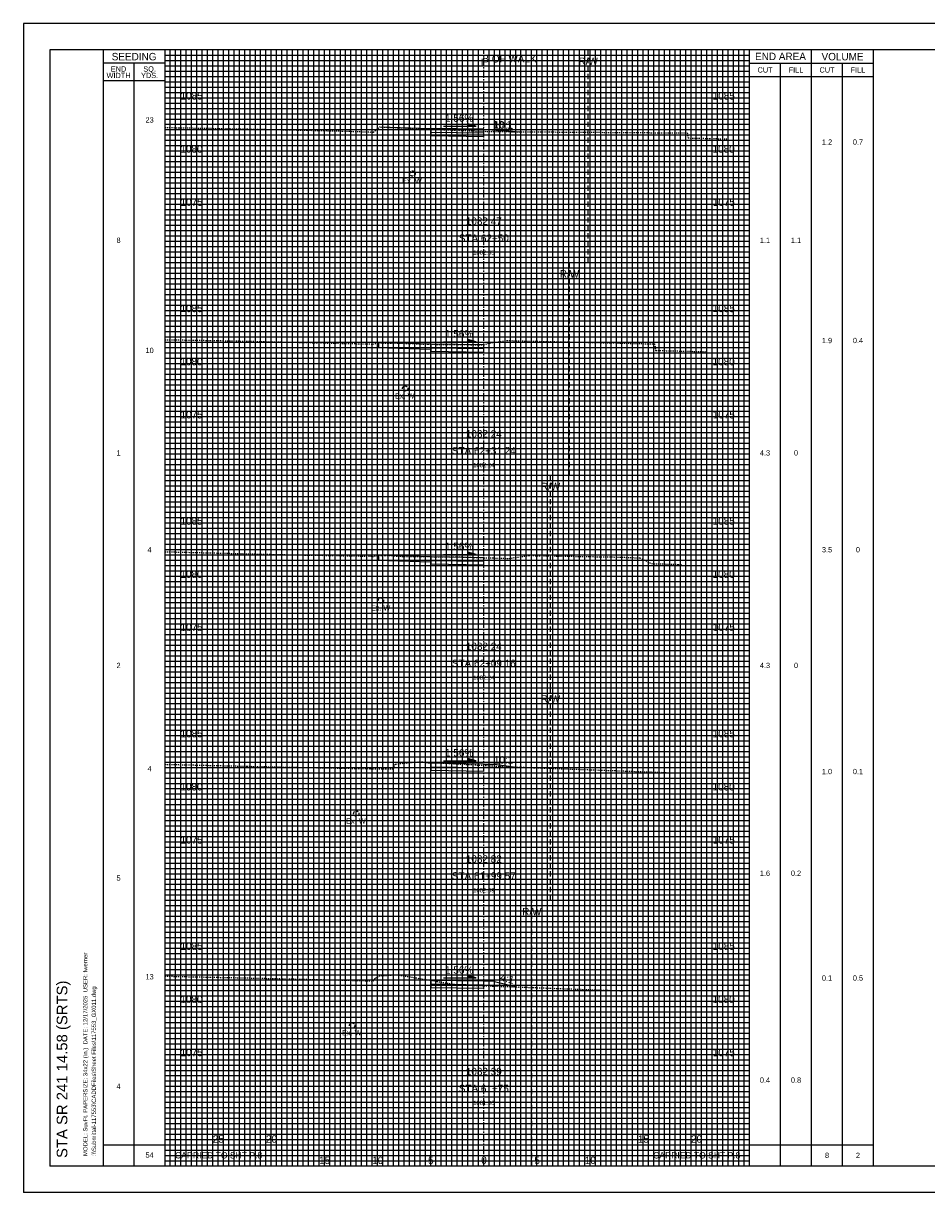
# Model space of a CAD drawing. Header units: feet. Extents: x 510 to 680, y 140 to 250.
# Tile 1 of 3: x 510 to 595, y 140 to 250. Entities that reach past the tile are written whole.
import ezdxf
from ezdxf.enums import TextEntityAlignment as Align

# ---------------------------------------------------------------- set-up
doc = ezdxf.new("R2010")
doc.units = ezdxf.units.FT
doc.header["$MEASUREMENT"] = 0
for name, pattern in [('CENTER2', [1.125, 0.75, -0.125, 0.125, -0.125]), ('DASHED', [0.75, 0.5, -0.25]), ('DASHED2', [0.375, 0.25, -0.125]), ('DGN Style 4', [0.027369, 0.013684, -0.006842, 0, -0.006842]), ('OhDOT_USTN2', [0.11, 0.069, -0.041]), ('waterex', [0])]:
    doc.linetypes.add(name, pattern=pattern)
for name, color, linetype in [('CL_P_Construction', 7, 'DGN Style 4'), ('SH_Border', 7, 'Continuous'), ('SH_Data', 7, 'Continuous'), ('SH_Text', 7, 'Continuous'), ('UT_X_Water', 133, 'waterex'), ('XS_P_Annotation', 7, 'Continuous'), ('XS_P_Finished_Grade', 3, 'Continuous'), ('XS_P_Pavt_Surface', 251, 'Continuous'), ('XS_P_Subgrade', 4, 'Continuous'), ('XS_P_Text_Info', 7, 'Continuous'), ('XS_X_Ground_Line', 3, 'OhDOT_USTN2')]:
    doc.layers.add(name, color=color, linetype=linetype)
doc.layers.add('RW_X_Right_of_Way', color=7, linetype='Continuous', lineweight=25)
doc.layers.add('SH_Major_Grid_Line', color=254, linetype='Continuous', transparency=0.3)
doc.layers.add('SH_Minor_Grid_Line', color=252, linetype='Continuous', transparency=0.5)
doc.styles.add('OHDOTSymbols', font='arial.ttf')
doc.styles.add('Slanted-Normal', font='font31.shx', dxfattribs={"height": 0.12})
doc.styles.get("Standard").update_dxf_attribs({"font": 'arial.ttf'})
doc.styles.add('Straight-Normal', font='font30.shx', dxfattribs={"height": 0.1})

msp = doc.modelspace()

# ---------------------------------------------------------------- linework, layer by layer
at = {"layer": 'CL_P_Construction', "linetype": 'CENTER2'}
msp.add_line((553.22, 142.94), (553.22, 247.94), dxfattribs=at)
at = {"layer": 'RW_X_Right_of_Way', "linetype": 'DASHED'}
for p, q in [((563.04, 227.94), (563.04, 247.94)), ((561.28, 207.94), (561.28, 227.94)), ((559.5, 187.94), (559.5, 207.94)), ((559.5, 167.94), (559.5, 187.94)), ((557.74, 142.94), (557.74, 167.94))]:
    msp.add_line(p, q, dxfattribs=at)
at = {"layer": 'SH_Border'}
for p, q in [((679.89, 250.44), (509.89, 250.44)), ((509.89, 250.44), (509.89, 140.44)), ((677.39, 247.94), (512.39, 247.94)), ((512.39, 247.94), (512.39, 142.94)), ((517.39, 247.94), (517.39, 142.94)), ((677.39, 142.94), (512.39, 142.94)), ((679.89, 140.44), (509.89, 140.44))]:
    msp.add_line(p, q, dxfattribs=at)
at = {"layer": 'SH_Data', "color": 7, "linetype": 'Continuous'}
for p, q in [((523.22, 142.94), (523.22, 247.94)), ((578.22, 142.94), (578.22, 247.94)), ((584.06, 142.94), (584.06, 247.94)), ((589.89, 142.94), (589.89, 247.94)), ((523.22, 246.69), (517.39, 246.69)), ((520.31, 142.94), (520.31, 246.69)), ((578.22, 246.69), (589.89, 246.69)), ((581.14, 142.94), (581.14, 246.69)), ((586.98, 142.94), (586.98, 246.69)), ((578.22, 245.44), (589.89, 245.44)), ((523.22, 245.02), (517.39, 245.02)), ((517.39, 144.94), (523.22, 144.94)), ((523.22, 144.94), (533.22, 144.94)), ((533.22, 142.94), (533.22, 144.94)), ((568.22, 144.94), (578.22, 144.94)), ((578.22, 144.94), (589.89, 144.94))]:
    msp.add_line(p, q, dxfattribs=at)
msp.add_lwpolyline([(568.22, 142.94), (568.22, 144.94)], dxfattribs=at)
at = {"layer": 'SH_Major_Grid_Line', "color": 254, "linetype": 'Continuous'}
for p, q in [((528.22, 142.94), (528.22, 247.94)), ((533.22, 142.94), (533.22, 247.94)), ((538.22, 142.94), (538.22, 247.94)), ((543.22, 142.94), (543.22, 247.94)), ((548.22, 142.94), (548.22, 247.94)), ((558.22, 142.94), (558.22, 247.94)), ((563.22, 142.94), (563.22, 247.94)), ((568.22, 142.94), (568.22, 247.94)), ((573.22, 142.94), (573.22, 247.94)), ((523.22, 242.94), (578.22, 242.94)), ((523.22, 237.94), (578.22, 237.94)), ((523.22, 232.94), (578.22, 232.94)), ((523.22, 227.94), (578.22, 227.94)), ((523.22, 222.94), (578.22, 222.94)), ((523.22, 217.94), (578.22, 217.94)), ((523.22, 212.94), (578.22, 212.94)), ((523.22, 207.94), (578.22, 207.94)), ((523.22, 202.94), (578.22, 202.94)), ((523.22, 197.94), (578.22, 197.94)), ((523.22, 192.94), (578.22, 192.94)), ((523.22, 187.94), (578.22, 187.94)), ((523.22, 182.94), (578.22, 182.94)), ((523.22, 177.94), (578.22, 177.94)), ((523.22, 172.94), (578.22, 172.94)), ((523.22, 167.94), (578.22, 167.94)), ((523.22, 162.94), (578.22, 162.94)), ((523.22, 157.94), (578.22, 157.94)), ((523.22, 152.94), (578.22, 152.94)), ((523.22, 147.94), (578.22, 147.94))]:
    msp.add_line(p, q, dxfattribs=at)
at = {"layer": 'SH_Minor_Grid_Line', "color": 252, "linetype": 'Continuous'}
for p, q in [((523.72, 142.94), (523.72, 247.94)), ((524.22, 142.94), (524.22, 247.94)), ((524.72, 142.94), (524.72, 247.94)), ((525.22, 142.94), (525.22, 247.94)), ((525.72, 142.94), (525.72, 247.94)), ((526.22, 142.94), (526.22, 247.94)), ((526.72, 142.94), (526.72, 247.94)), ((527.22, 142.94), (527.22, 247.94)), ((527.72, 142.94), (527.72, 247.94)), ((528.72, 142.94), (528.72, 247.94)), ((529.22, 142.94), (529.22, 247.94)), ((529.72, 142.94), (529.72, 247.94)), ((530.22, 142.94), (530.22, 247.94)), ((530.72, 142.94), (530.72, 247.94)), ((531.22, 142.94), (531.22, 247.94)), ((531.72, 142.94), (531.72, 247.94)), ((532.22, 142.94), (532.22, 247.94)), ((532.72, 142.94), (532.72, 247.94)), ((533.72, 142.94), (533.72, 247.94)), ((534.22, 142.94), (534.22, 247.94)), ((534.72, 142.94), (534.72, 247.94)), ((535.22, 142.94), (535.22, 247.94)), ((535.72, 142.94), (535.72, 247.94)), ((536.22, 142.94), (536.22, 247.94)), ((536.72, 142.94), (536.72, 247.94)), ((537.22, 142.94), (537.22, 247.94)), ((537.72, 142.94), (537.72, 247.94)), ((538.72, 142.94), (538.72, 247.94)), ((539.22, 142.94), (539.22, 247.94)), ((539.72, 142.94), (539.72, 247.94)), ((540.22, 142.94), (540.22, 247.94)), ((540.72, 142.94), (540.72, 247.94)), ((541.22, 142.94), (541.22, 247.94)), ((541.72, 142.94), (541.72, 247.94)), ((542.22, 142.94), (542.22, 247.94)), ((542.72, 142.94), (542.72, 247.94)), ((543.72, 142.94), (543.72, 247.94)), ((544.22, 142.94), (544.22, 247.94)), ((544.72, 142.94), (544.72, 247.94)), ((545.22, 142.94), (545.22, 247.94)), ((545.72, 142.94), (545.72, 247.94)), ((546.22, 142.94), (546.22, 247.94)), ((546.72, 142.94), (546.72, 247.94)), ((547.22, 142.94), (547.22, 247.94)), ((547.72, 142.94), (547.72, 247.94)), ((548.72, 142.94), (548.72, 247.94)), ((549.22, 142.94), (549.22, 247.94)), ((549.72, 142.94), (549.72, 247.94)), ((550.22, 142.94), (550.22, 247.94)), ((550.72, 142.94), (550.72, 247.94)), ((551.22, 142.94), (551.22, 247.94)), ((551.72, 142.94), (551.72, 247.94)), ((552.22, 142.94), (552.22, 247.94)), ((552.72, 142.94), (552.72, 247.94)), ((553.72, 142.94), (553.72, 247.94)), ((554.22, 142.94), (554.22, 247.94)), ((554.72, 142.94), (554.72, 247.94)), ((555.22, 142.94), (555.22, 247.94)), ((555.72, 142.94), (555.72, 247.94)), ((556.22, 142.94), (556.22, 247.94)), ((556.72, 142.94), (556.72, 247.94)), ((557.22, 142.94), (557.22, 247.94)), ((557.72, 142.94), (557.72, 247.94)), ((558.72, 142.94), (558.72, 247.94)), ((559.22, 142.94), (559.22, 247.94)), ((559.72, 142.94), (559.72, 247.94)), ((560.22, 142.94), (560.22, 247.94)), ((560.72, 142.94), (560.72, 247.94)), ((561.22, 142.94), (561.22, 247.94)), ((561.72, 142.94), (561.72, 247.94)), ((562.22, 142.94), (562.22, 247.94)), ((562.72, 142.94), (562.72, 247.94)), ((563.72, 142.94), (563.72, 247.94)), ((564.22, 142.94), (564.22, 247.94)), ((564.72, 142.94), (564.72, 247.94)), ((565.22, 142.94), (565.22, 247.94)), ((565.72, 142.94), (565.72, 247.94)), ((566.22, 142.94), (566.22, 247.94)), ((566.72, 142.94), (566.72, 247.94)), ((567.22, 142.94), (567.22, 247.94)), ((567.72, 142.94), (567.72, 247.94)), ((568.72, 142.94), (568.72, 247.94)), ((569.22, 142.94), (569.22, 247.94)), ((569.72, 142.94), (569.72, 247.94)), ((570.22, 142.94), (570.22, 247.94)), ((570.72, 142.94), (570.72, 247.94)), ((571.22, 142.94), (571.22, 247.94)), ((571.72, 142.94), (571.72, 247.94)), ((572.22, 142.94), (572.22, 247.94)), ((572.72, 142.94), (572.72, 247.94)), ((573.72, 142.94), (573.72, 247.94)), ((574.22, 142.94), (574.22, 247.94)), ((574.72, 142.94), (574.72, 247.94)), ((575.22, 142.94), (575.22, 247.94)), ((575.72, 142.94), (575.72, 247.94)), ((576.22, 142.94), (576.22, 247.94)), ((576.72, 142.94), (576.72, 247.94)), ((577.22, 142.94), (577.22, 247.94)), ((577.72, 142.94), (577.72, 247.94)), ((523.22, 247.44), (578.22, 247.44)), ((523.22, 246.94), (578.22, 246.94)), ((523.22, 246.44), (578.22, 246.44)), ((523.22, 245.94), (578.22, 245.94)), ((523.22, 245.44), (578.22, 245.44)), ((523.22, 244.94), (578.22, 244.94)), ((523.22, 244.44), (578.22, 244.44)), ((523.22, 243.94), (578.22, 243.94)), ((523.22, 243.44), (578.22, 243.44)), ((523.22, 242.44), (578.22, 242.44)), ((523.22, 241.94), (578.22, 241.94)), ((523.22, 241.44), (578.22, 241.44)), ((523.22, 240.94), (578.22, 240.94)), ((523.22, 240.44), (578.22, 240.44)), ((523.22, 239.94), (578.22, 239.94)), ((523.22, 239.44), (578.22, 239.44)), ((523.22, 238.94), (578.22, 238.94)), ((523.22, 238.44), (578.22, 238.44)), ((523.22, 237.44), (578.22, 237.44)), ((523.22, 236.94), (578.22, 236.94)), ((523.22, 236.44), (578.22, 236.44)), ((523.22, 235.94), (578.22, 235.94)), ((523.22, 235.44), (578.22, 235.44)), ((523.22, 234.94), (578.22, 234.94)), ((523.22, 234.44), (578.22, 234.44)), ((523.22, 233.94), (578.22, 233.94)), ((523.22, 233.44), (578.22, 233.44)), ((523.22, 232.44), (578.22, 232.44)), ((523.22, 231.94), (578.22, 231.94)), ((523.22, 231.44), (578.22, 231.44)), ((523.22, 230.94), (578.22, 230.94)), ((523.22, 230.44), (578.22, 230.44)), ((523.22, 229.94), (578.22, 229.94)), ((523.22, 229.44), (578.22, 229.44)), ((523.22, 228.94), (578.22, 228.94)), ((523.22, 228.44), (578.22, 228.44)), ((523.22, 227.44), (578.22, 227.44)), ((523.22, 226.94), (578.22, 226.94)), ((523.22, 226.44), (578.22, 226.44)), ((523.22, 225.94), (578.22, 225.94)), ((523.22, 225.44), (578.22, 225.44)), ((523.22, 224.94), (578.22, 224.94)), ((523.22, 224.44), (578.22, 224.44)), ((523.22, 223.94), (578.22, 223.94)), ((523.22, 223.44), (578.22, 223.44)), ((523.22, 222.44), (578.22, 222.44)), ((523.22, 221.94), (578.22, 221.94)), ((523.22, 221.44), (578.22, 221.44)), ((523.22, 220.94), (578.22, 220.94)), ((523.22, 220.44), (578.22, 220.44)), ((523.22, 219.94), (578.22, 219.94)), ((523.22, 219.44), (578.22, 219.44)), ((523.22, 218.94), (578.22, 218.94)), ((523.22, 218.44), (578.22, 218.44)), ((523.22, 217.44), (578.22, 217.44)), ((523.22, 216.94), (578.22, 216.94)), ((523.22, 216.44), (578.22, 216.44)), ((523.22, 215.94), (578.22, 215.94)), ((523.22, 215.44), (578.22, 215.44)), ((523.22, 214.94), (578.22, 214.94)), ((523.22, 214.44), (578.22, 214.44)), ((523.22, 213.94), (578.22, 213.94)), ((523.22, 213.44), (578.22, 213.44)), ((523.22, 212.44), (578.22, 212.44)), ((523.22, 211.94), (578.22, 211.94)), ((523.22, 211.44), (578.22, 211.44)), ((523.22, 210.94), (578.22, 210.94)), ((523.22, 210.44), (578.22, 210.44)), ((523.22, 209.94), (578.22, 209.94)), ((523.22, 209.44), (578.22, 209.44)), ((523.22, 208.94), (578.22, 208.94)), ((523.22, 208.44), (578.22, 208.44)), ((523.22, 207.44), (578.22, 207.44)), ((523.22, 206.94), (578.22, 206.94)), ((523.22, 206.44), (578.22, 206.44)), ((523.22, 205.94), (578.22, 205.94)), ((523.22, 205.44), (578.22, 205.44)), ((523.22, 204.94), (578.22, 204.94)), ((523.22, 204.44), (578.22, 204.44)), ((523.22, 203.94), (578.22, 203.94)), ((523.22, 203.44), (578.22, 203.44)), ((523.22, 202.44), (578.22, 202.44)), ((523.22, 201.94), (578.22, 201.94)), ((523.22, 201.44), (578.22, 201.44)), ((523.22, 200.94), (578.22, 200.94)), ((523.22, 200.44), (578.22, 200.44)), ((523.22, 199.94), (578.22, 199.94)), ((523.22, 199.44), (578.22, 199.44)), ((523.22, 198.94), (578.22, 198.94)), ((523.22, 198.44), (578.22, 198.44)), ((523.22, 197.44), (578.22, 197.44)), ((523.22, 196.94), (578.22, 196.94)), ((523.22, 196.44), (578.22, 196.44)), ((523.22, 195.94), (578.22, 195.94)), ((523.22, 195.44), (578.22, 195.44)), ((523.22, 194.94), (578.22, 194.94)), ((523.22, 194.44), (578.22, 194.44)), ((523.22, 193.94), (578.22, 193.94)), ((523.22, 193.44), (578.22, 193.44)), ((523.22, 192.44), (578.22, 192.44)), ((523.22, 191.94), (578.22, 191.94)), ((523.22, 191.44), (578.22, 191.44)), ((523.22, 190.94), (578.22, 190.94)), ((523.22, 190.44), (578.22, 190.44)), ((523.22, 189.94), (578.22, 189.94)), ((523.22, 189.44), (578.22, 189.44)), ((523.22, 188.94), (578.22, 188.94)), ((523.22, 188.44), (578.22, 188.44)), ((523.22, 187.44), (578.22, 187.44)), ((523.22, 186.94), (578.22, 186.94)), ((523.22, 186.44), (578.22, 186.44)), ((523.22, 185.94), (578.22, 185.94)), ((523.22, 185.44), (578.22, 185.44)), ((523.22, 184.94), (578.22, 184.94)), ((523.22, 184.44), (578.22, 184.44)), ((523.22, 183.94), (578.22, 183.94)), ((523.22, 183.44), (578.22, 183.44)), ((523.22, 182.44), (578.22, 182.44)), ((523.22, 181.94), (578.22, 181.94)), ((523.22, 181.44), (578.22, 181.44)), ((523.22, 180.94), (578.22, 180.94)), ((523.22, 180.44), (578.22, 180.44)), ((523.22, 179.94), (578.22, 179.94)), ((523.22, 179.44), (578.22, 179.44)), ((523.22, 178.94), (578.22, 178.94)), ((523.22, 178.44), (578.22, 178.44)), ((523.22, 177.44), (578.22, 177.44)), ((523.22, 176.94), (578.22, 176.94)), ((523.22, 176.44), (578.22, 176.44)), ((523.22, 175.94), (578.22, 175.94)), ((523.22, 175.44), (578.22, 175.44)), ((523.22, 174.94), (578.22, 174.94)), ((523.22, 174.44), (578.22, 174.44)), ((523.22, 173.94), (578.22, 173.94)), ((523.22, 173.44), (578.22, 173.44)), ((523.22, 172.44), (578.22, 172.44)), ((523.22, 171.94), (578.22, 171.94)), ((523.22, 171.44), (578.22, 171.44)), ((523.22, 170.94), (578.22, 170.94)), ((523.22, 170.44), (578.22, 170.44)), ((523.22, 169.94), (578.22, 169.94)), ((523.22, 169.44), (578.22, 169.44)), ((523.22, 168.94), (578.22, 168.94)), ((523.22, 168.44), (578.22, 168.44)), ((523.22, 167.44), (578.22, 167.44)), ((523.22, 166.94), (578.22, 166.94)), ((523.22, 166.44), (578.22, 166.44)), ((523.22, 165.94), (578.22, 165.94)), ((523.22, 165.44), (578.22, 165.44)), ((523.22, 164.94), (578.22, 164.94)), ((523.22, 164.44), (578.22, 164.44)), ((523.22, 163.94), (578.22, 163.94)), ((523.22, 163.44), (578.22, 163.44)), ((523.22, 162.44), (578.22, 162.44)), ((523.22, 161.94), (578.22, 161.94)), ((523.22, 161.44), (578.22, 161.44)), ((523.22, 160.94), (578.22, 160.94)), ((523.22, 160.44), (578.22, 160.44)), ((523.22, 159.94), (578.22, 159.94)), ((523.22, 159.44), (578.22, 159.44)), ((523.22, 158.94), (578.22, 158.94)), ((523.22, 158.44), (578.22, 158.44)), ((523.22, 157.44), (578.22, 157.44)), ((523.22, 156.94), (578.22, 156.94)), ((523.22, 156.44), (578.22, 156.44)), ((523.22, 155.94), (578.22, 155.94)), ((523.22, 155.44), (578.22, 155.44)), ((523.22, 154.94), (578.22, 154.94)), ((523.22, 154.44), (578.22, 154.44)), ((523.22, 153.94), (578.22, 153.94)), ((523.22, 153.44), (578.22, 153.44)), ((523.22, 152.44), (578.22, 152.44)), ((523.22, 151.94), (578.22, 151.94)), ((523.22, 151.44), (578.22, 151.44)), ((523.22, 150.94), (578.22, 150.94)), ((523.22, 150.44), (578.22, 150.44)), ((523.22, 149.94), (578.22, 149.94)), ((523.22, 149.44), (578.22, 149.44)), ((523.22, 148.94), (578.22, 148.94)), ((523.22, 148.44), (578.22, 148.44)), ((523.22, 147.44), (578.22, 147.44)), ((523.22, 146.94), (578.22, 146.94)), ((523.22, 146.44), (578.22, 146.44)), ((523.22, 145.94), (578.22, 145.94)), ((523.22, 145.44), (578.22, 145.44)), ((523.22, 144.94), (578.22, 144.94)), ((523.22, 144.44), (578.22, 144.44)), ((523.22, 143.94), (578.22, 143.94)), ((523.22, 143.44), (578.22, 143.44))]:
    msp.add_line(p, q, dxfattribs=at)
at = {"layer": 'UT_X_Water', "linetype": 'DASHED2'}
for centre in [(546.51, 236.31), (545.82, 216.08), (543.54, 196.14), (541.22, 176.09), (540.84, 156.16)]:
    msp.add_circle(centre, 0.25, dxfattribs=at)
at = {"layer": 'XS_P_Annotation', "color": 7, "linetype": 'Continuous', "lineweight": -3}
for p, q in [((552.5, 240.77), (551.73, 240.99)), ((551.73, 240.99), (551.73, 240.77)), ((549.44, 240.77), (552.5, 240.77)), ((549.44, 220.48), (552.5, 220.48)), ((552.5, 220.48), (551.73, 220.7)), ((551.73, 220.7), (551.73, 220.48)), ((549.44, 200.48), (552.5, 200.48)), ((552.5, 200.48), (551.73, 200.7)), ((551.73, 200.7), (551.73, 200.48)), ((549.44, 181.06), (552.5, 181.06)), ((552.5, 181.06), (551.73, 181.28)), ((551.73, 181.28), (551.73, 181.06)), ((549.44, 160.63), (552.5, 160.63)), ((551.73, 160.95), (551.73, 160.73)), ((552.5, 160.63), (551.73, 160.85)), ((551.73, 160.85), (551.73, 160.63))]:
    msp.add_line(p, q, dxfattribs=at)
for points in [[(552.5, 240.77), (551.73, 240.77), (551.73, 240.99)], [(552.5, 220.48), (551.73, 220.48), (551.73, 220.7)], [(552.5, 200.48), (551.73, 200.48), (551.73, 200.7)], [(552.5, 181.06), (551.73, 181.06), (551.73, 181.28)], [(552.5, 160.63), (551.73, 160.63), (551.73, 160.85)]]:
    msp.add_solid(points, dxfattribs=at)
at = {"layer": 'XS_P_Finished_Grade'}
for p, q in [((543.45, 240.69), (548.22, 240.55)), ((553.22, 240.47), (556.22, 240.24)), ((553.22, 240.47), (554.22, 240.45)), ((554.22, 240.45), (556.59, 240.22)), ((547.17, 180.97), (548.22, 180.83)), ((553.22, 180.76), (554.22, 180.74)), ((554.22, 180.74), (556.24, 180.47)), ((554.22, 160.31), (553.22, 160.33)), ((554.22, 160.31), (556.31, 159.79))]:
    msp.add_line(p, q, dxfattribs=at)
at = {"layer": 'XS_P_Pavt_Surface'}
for p, q in [((543.31, 220.4), (543.3, 219.9)), ((543.31, 200.4), (543.3, 199.9))]:
    msp.add_line(p, q, dxfattribs=at)
for points in [[(553.22, 240.47), (548.22, 240.55), (548.22, 240.21), (553.22, 240.14)], [(553.22, 220.18), (548.22, 220.26), (548.22, 219.92), (553.22, 219.84)], [(553.22, 200.17), (548.22, 200.25), (548.22, 199.92), (553.22, 199.84)], [(553.22, 180.76), (548.22, 180.83), (548.22, 180.5), (553.22, 180.42)], [(553.22, 160.33), (548.22, 160.4), (548.22, 160.07), (553.22, 159.99)]]:
    msp.add_lwpolyline(points, close=True, dxfattribs=at)
for points in [[(548.22, 220.26), (543.31, 220.4)], [(548.21, 219.76), (543.3, 219.9)], [(548.22, 200.25), (543.31, 200.4)], [(548.21, 199.75), (543.3, 199.9)]]:
    msp.add_lwpolyline(points, dxfattribs=at)
at = {"layer": 'XS_P_Subgrade'}
for points in [[(548.22, 240.21), (548.22, 239.88), (553.22, 239.8), (553.22, 240.14)], [(548.22, 219.92), (548.22, 219.59), (553.22, 219.51), (553.22, 219.84)], [(548.22, 199.92), (548.22, 199.59), (553.22, 199.51), (553.22, 199.84)], [(548.22, 180.5), (548.22, 180.17), (553.22, 180.09), (553.22, 180.42)], [(548.22, 160.07), (548.22, 159.74), (553.22, 159.66), (553.22, 159.99)]]:
    msp.add_lwpolyline(points, dxfattribs=at)
at = {"layer": 'XS_X_Ground_Line'}
for points in [[(523.22, 240.64), (524.5, 240.62), (532.72, 240.47), (539.9, 240.31), (542.79, 240.21), (542.82, 240.21), (543.1, 240.44), (543.41, 240.68), (543.45, 240.69), (552.71, 240.3), (554.12, 240.26), (572.36, 240.13), (572.44, 239.66), (576.1, 239.57)], [(523.22, 220.68), (528.67, 220.59), (532.66, 220.5), (540.01, 220.33), (542.71, 220.27), (542.76, 220.26), (543.31, 220.4), (544.22, 220.34), (544.87, 220.37), (547.98, 220.25), (551.98, 220.21), (553.22, 220.18), (553.24, 220.18), (553.58, 220.33), (555.42, 220.6), (556.82, 220.56), (565.2, 220.38), (568.84, 220.29), (569.28, 220.29), (569.39, 219.67), (574.16, 219.55)], [(523.22, 200.73), (532.61, 200.5), (534.76, 200.45), (534.76, 200.45), (542.59, 200.31), (542.73, 200.27), (543.16, 200.36), (543.31, 200.4), (543.65, 200.38), (543.65, 200.38), (543.9, 200.39), (544.77, 200.35), (545.13, 200.3), (546.91, 200.28), (551.09, 200.24), (553.22, 200.17), (553.22, 200.17), (555.61, 200.1), (557.44, 200.37), (565.8, 200.23), (565.8, 200.23), (567.92, 200.15), (569.01, 199.61), (571.52, 199.54), (571.89, 199.53)], [(523.22, 180.73), (530.9, 180.55), (535.61, 180.45), (542.55, 180.32), (544.2, 180.31), (544.72, 180.31), (544.82, 180.68), (544.93, 180.76), (547.17, 180.97), (555.31, 180.51), (555.31, 180.51), (570.37, 179.96)], [(523.22, 160.8), (530.72, 160.64), (534.26, 160.56), (541.61, 160.39), (542.8, 160.34), (543.04, 160.62), (543.38, 160.83), (544.81, 160.92), (545.23, 160.91), (550.71, 159.99), (553.22, 159.9), (553.22, 159.9), (566.35, 159.42)]]:
    msp.add_lwpolyline(points, dxfattribs=at)

# ---------------------------------------------------------------- texts
at = {"layer": 'SH_Data', "color": 7, "linetype": 'Continuous', "style": 'Straight-Normal'}
for s, height, p in [('SEEDING', 0.7, (520.31, 247.31)), ('END AREA', 0.7, (581.14, 247.33)), ('VOLUME', 0.7, (586.98, 247.31)), ('CUT', 0.5, (579.69, 246.06)), ('FILL', 0.5, (582.6, 246.06)), ('CUT', 0.5, (585.52, 246.06)), ('FILL', 0.5, (588.43, 246.06)), ('CARRIED TO SHT P.8', 0.6, (528.26, 143.95)), ('CARRIED TO SHT P.8', 0.6, (573.26, 143.95))]:
    msp.add_text(s, height=height, dxfattribs=at).set_placement(p, align=Align.MIDDLE_CENTER)
at = {"layer": 'SH_Data', "linetype": 'Continuous'}
for s, p in [('MODEL: SuvFt. PAPERSIZE: 34x22 (In.)  DATE: 12/17/2025  USER: fwerner', (515.92, 143.88)), (':\\\\Submittal-117553\\CADDFiles\\Sheet Files\\117553_GX011.dwg', (516.72, 143.88))]:
    msp.add_text(s, height=0.4, rotation=90, dxfattribs=at).set_placement(p)
at = {"layer": 'SH_Data', "color": 7, "linetype": 'Continuous', "char_height": 0.7, "attachment_point": 5, "line_spacing_factor": 0.728571, "style": 'Straight-Normal'}
for s, insert in [('\\H0.714286x;END\\PWIDTH', (518.85, 245.84)), ('\\H0.714286x;SQ.\\PYDS.', (521.77, 245.84)), ('{\\H0.71429x;23}', (521.77, 241.35)), ('{\\H0.71429x;1.2}', (585.52, 239.27)), ('{\\H0.71429x;0.7}', (588.43, 239.27)), ('{\\H0.71429x;8}', (518.85, 230.03)), ('{\\H0.71429x;1.1}', (579.68, 230.03)), ('{\\H0.71429x;1.1}', (582.6, 230.03)), ('{\\H0.71429x;1.9}', (585.52, 220.6)), ('{\\H0.71429x;0.4}', (588.43, 220.6)), ('{\\H0.71429x;10}', (521.77, 219.67)), ('{\\H0.71429x;1}', (518.85, 210.03)), ('{\\H0.71429x;4.3}', (579.68, 210.03)), ('{\\H0.71429x;0}', (582.6, 210.03)), ('{\\H0.71429x;4}', (521.77, 200.92)), ('{\\H0.71429x;3.5}', (585.52, 200.92)), ('{\\H0.71429x;0}', (588.43, 200.92)), ('{\\H0.71429x;2}', (518.85, 190.03)), ('{\\H0.71429x;4.3}', (579.68, 190.03)), ('{\\H0.71429x;0}', (582.6, 190.03)), ('{\\H0.71429x;4}', (521.77, 180.32)), ('{\\H0.71429x;1.0}', (585.52, 180.05)), ('{\\H0.71429x;0.1}', (588.43, 180.05)), ('{\\H0.71429x;1.6}', (579.68, 170.48)), ('{\\H0.71429x;0.2}', (582.6, 170.48)), ('{\\H0.71429x;5}', (518.85, 170.03)), ('{\\H0.71429x;13}', (521.77, 160.74)), ('{\\H0.71429x;0.1}', (585.52, 160.62)), ('{\\H0.71429x;0.5}', (588.43, 160.62)), ('{\\H0.71429x;4}', (518.85, 150.45)), ('{\\H0.71429x;0.4}', (579.68, 151.02)), ('{\\H0.71429x;0.8}', (582.6, 151.02)), ('{\\H0.71429x;54}', (521.77, 143.97)), ('{\\H0.71429x;8}', (585.52, 143.94)), ('{\\H0.71429x;2}', (588.43, 143.94))]:
    msp.add_mtext(s, dxfattribs=dict(at, insert=insert))
at = {"layer": 'SH_Text', "linetype": 'Continuous', "style": 'OHDOTSymbols'}
msp.add_text('STA SR 241 14.58 (SRTS)', height=1, rotation=90, dxfattribs=at).set_placement((513.03, 152.04), align=Align.TOP_CENTER)
at = {"layer": 'UT_X_Water', "char_height": 0.5, "width": 4.9877, "attachment_point": 1, "style": 'Straight-Normal'}
for insert in [(545.54, 235.87), (544.86, 215.64), (542.58, 195.7), (540.26, 175.65), (539.88, 155.72)]:
    msp.add_mtext('Ex. W', dxfattribs=dict(at, insert=insert))
at = {"layer": 'XS_P_Annotation', "color": 7, "linetype": 'Continuous', "lineweight": -3, "attachment_point": 5, "style": 'Slanted-Normal'}
for s, insert, char_height in [('1.56%', (550.9, 241.52), 0.7), ('1082.47', (553.22, 231.82), 0.7), ('1082.35', (553.22, 228.88), 0.4), ('1.56%', (550.9, 221.23), 0.7), ('1082.24', (553.22, 211.82), 0.7), ('1082.24', (553.22, 208.88), 0.4), ('1.56%', (550.9, 201.23), 0.7), ('1082.24', (553.22, 188.88), 0.4), ('1.56%', (550.9, 181.81), 0.7), ('1082.82', (553.22, 171.82), 0.7), ('1082.69', (553.22, 168.88), 0.4), ('1.56%', (550.9, 161.38), 0.7), ('1082.39', (553.22, 151.82), 0.7), ('1081.96', (553.22, 148.88), 0.4)]:
    msp.add_mtext(s, dxfattribs=dict(at, insert=insert, char_height=char_height))
at = {"layer": 'XS_P_Annotation', "color": 7, "linetype": 'Continuous', "lineweight": -3, "char_height": 0.7, "width": 1.2222, "attachment_point": 5, "rotation": 359.6466, "style": 'Slanted-Normal'}
for insert in [(554.98, 240.91), (555.08, 240.86), (555.08, 181.14), (555.08, 181.14)]:
    msp.add_mtext('10:1', dxfattribs=dict(at, insert=insert))
at = {"layer": 'XS_P_Annotation', "color": 7, "linetype": 'Continuous', "lineweight": -3, "insert": (553.22, 191.82), "char_height": 0.7, "width": 1.4639, "attachment_point": 5, "style": 'Slanted-Normal'}
msp.add_mtext('1082.24', dxfattribs=at)
at = {"layer": 'XS_P_Annotation', "color": 7, "linetype": 'Continuous', "lineweight": -3, "insert": (555.43, 160.57), "char_height": 0.7, "attachment_point": 5, "rotation": 344.8679, "style": 'Slanted-Normal'}
msp.add_mtext('4:1', dxfattribs=at)
at = {"layer": 'XS_P_Text_Info', "color": 7, "linetype": 'Continuous', "lineweight": -3, "char_height": 0.7, "attachment_point": 8, "style": 'Slanted-Normal'}
for s, insert in [('B OF WALK', (555.64, 246.75)), ('L', (553.2, 246.42)), ('R/W', (563.04, 246.51)), ('1085', (525.72, 243.26)), ('1085', (575.8, 243.26)), ('1080', (525.71, 238.26)), ('1080', (575.79, 238.26)), ('1075', (525.72, 233.26)), ('1075', (575.81, 233.26)), ('R/W', (561.28, 226.51)), ('1085', (525.72, 223.26)), ('1085', (575.8, 223.26)), ('1080', (525.71, 218.26)), ('1080', (575.79, 218.26)), ('1075', (525.72, 213.26)), ('1075', (575.81, 213.26)), ('R/W', (559.5, 206.51)), ('1085', (525.72, 203.26)), ('1085', (575.8, 203.26)), ('1080', (525.71, 198.26)), ('1080', (575.79, 198.26)), ('1075', (525.72, 193.26)), ('1075', (575.81, 193.26)), ('STA 62+09.16', (553.22, 189.87)), ('R/W', (559.5, 186.51)), ('1085', (525.72, 183.26)), ('1085', (575.8, 183.26)), ('1080', (525.71, 178.26)), ('1080', (575.79, 178.26)), ('1075', (525.72, 173.26)), ('1075', (575.81, 173.26)), ('STA 61+99.57', (553.22, 169.87)), ('R/W', (557.74, 166.51)), ('1085', (525.72, 163.26)), ('1085', (575.8, 163.26)), ('1080', (525.71, 158.26)), ('1080', (575.79, 158.26)), ('1075', (525.72, 153.26)), ('1075', (575.81, 153.26)), ('STA 61+75', (553.22, 149.87)), ('25', (528.24, 145.12)), ('20', (533.24, 145.12)), ('15', (568.24, 145.12)), ('20', (573.24, 145.12)), ('15', (538.24, 143.12)), ('10', (543.24, 143.12)), ('5', (548.24, 143.12)), ('0', (553.24, 143.12)), ('5', (558.24, 143.12)), ('10', (563.24, 143.12))]:
    msp.add_mtext(s, dxfattribs=dict(at, insert=insert))
at = {"layer": 'XS_P_Text_Info', "color": 7, "linetype": 'Continuous', "lineweight": -3, "char_height": 0.7, "width": 21.5118, "attachment_point": 8, "style": 'Slanted-Normal'}
for s, insert in [('STA 62+50', (553.22, 229.87)), ('STA 62+31.24', (553.22, 209.87))]:
    msp.add_mtext(s, dxfattribs=dict(at, insert=insert))

doc.saveas('drawing.dxf')
